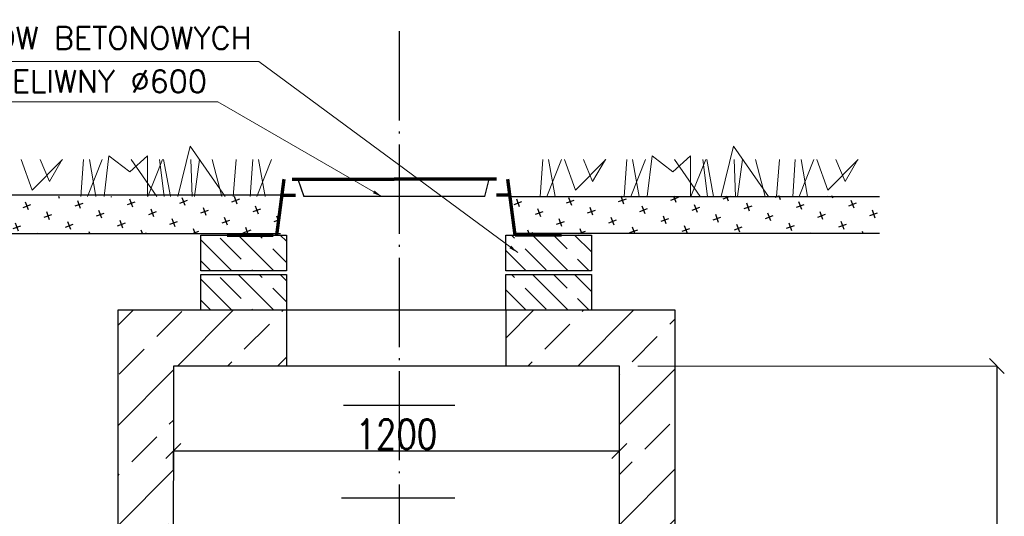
# Model space of a CAD drawing. Header units: millimetres. Extents: x 150273 to 195680, y -17536 to -5179.
# Tile 13 of 29: x 151813 to 154462, y -10081 to -8744. Entities that reach past the tile are written whole.
import ezdxf

# ---------------------------------------------------------------- set-up
doc = ezdxf.new("R2010")
doc.units = ezdxf.units.MM
doc.linetypes.add('ACAD_ISO04W100', pattern=[30.5, 24, -3, 0.5, -3])
for name, color, linetype, lineweight in [('_tb_armatura', 3, 'Continuous', 30), ('_tb_opis', 30, 'Continuous', 25), ('_tb_wymiar', 142, 'Continuous', 15), ('_tb_ściany', 7, 'Continuous', 30), ('ZIELEŃ', 102, 'Continuous', 35)]:
    doc.layers.add(name, color=color, linetype=linetype, lineweight=lineweight)
doc.layers.add('KRESKOWANIE', color=7, linetype='Continuous')
doc.styles.add('ROMANS', font='romans.shx', dxfattribs={"width": 0.8})
doc.styles.get("Standard").update_dxf_attribs({"font": 'times.ttf'})
doc.dimstyles.new('ISO-25', dxfattribs={"dimtxt": 70, "dimasz": 20, "dimexe": 1, "dimexo": 0.625, "dimgap": 20, "dimtad": 1, "dimdec": 0, "dimtxsty": 'Standard', "dimblk": 'ARCHTICK', "dimcen": 4, "dimclrd": 256, "dimclre": 256, "dimclrt": 256, "dimadec": 0, "dimazin": 0, "dimtfac": 1, "dimtdec": 0, "dimtmove": 0, "dimatfit": 3, "dimfxl": 1, "dimlwd": -1, "dimlwe": -1, "dimarcsym": 0})
doc.dimstyles.new('TB_1_10', dxfattribs={"dimtxt": 25, "dimasz": 25, "dimexe": 5, "dimexo": 5, "dimtad": 1, "dimtxsty": 'ROMANS', "dimblk": 'ARCHTICK', "dimcen": 2.5, "dimclrd": 256, "dimclre": 256, "dimclrt": 256, "dimadec": 0, "dimazin": 0, "dimtfac": 1, "dimtmove": 0, "dimatfit": 3, "dimfxl": 1, "dimlwd": 20, "dimlwe": 20, "dimarcsym": 0})
pattern_1 = [(135, (34095.984, -3703.695), (-56.56854, -56.56854), []), (135, (34095.984, -3647.295), (-56.56854, -56.56854), [80, -40])]

# ---------------------------------------------------------------- blocks, each defined once
blk = doc.blocks.new('_ArchTick')
at = {"layer": '_tb_armatura', "color": 0, "const_width": 0.15}
blk.add_lwpolyline([(-0.5, -0.5), (0.5, 0.5)], dxfattribs=at)
blk = doc.blocks.new('_Oblique')
at = {"layer": '_tb_ściany', "color": 0, "lineweight": -2}
blk.add_line((-0.5, -0.5), (0.5, 0.5), dxfattribs=at)
blk = doc.blocks.new('*D26')
at = {"layer": '_tb_wymiar', "lineweight": 25, "transparency": 16777216}
blk.add_line((152226.5, -9905.1), (153426.8, -9905.1), dxfattribs=at)
at = {"layer": '_tb_wymiar', "lineweight": 15, "transparency": 16777216}
for p, q in [((152226.5, -9955), (152226.5, -9906.1)), ((153426.8, -9955.1), (153426.8, -9906.1))]:
    blk.add_line(p, q, dxfattribs=at)
at = {"layer": 'Defpoints', "color": 0, "transparency": 16777216}
for p in [(152226.5, -9905), (153426.8, -9905.1), (153426.8, -9905.1)]:
    blk.add_point(p, dxfattribs=at)
at = {"layer": '_tb_wymiar', "lineweight": 25, "transparency": 16777216, "xscale": 40, "yscale": 40, "zscale": 40, "rotation": 180}
blk.add_blockref('_Oblique', (152226.5, -9905.1), dxfattribs=at)
at = {"layer": '_tb_wymiar', "lineweight": 25, "transparency": 16777216, "xscale": 40, "yscale": 40, "zscale": 40}
blk.add_blockref('_Oblique', (153426.8, -9905.1), dxfattribs=at)
at = {"layer": '_tb_wymiar', "lineweight": 20, "ltscale": 3, "transparency": 16777216, "insert": (152826.7, -9860.1), "char_height": 80, "attachment_point": 5, "style": 'ROMANS'}
blk.add_mtext('1200', dxfattribs=at)
blk = doc.blocks.new('*D45')
at = {"layer": '_tb_wymiar', "lineweight": 15, "transparency": 16777216}
for p, q in [((153476.8, -9676.5), (154443.4, -9676.5)), ((153476.9, -11676.2), (154443.4, -11676.2))]:
    blk.add_line(p, q, dxfattribs=at)
at = {"layer": '_tb_wymiar', "lineweight": 25, "transparency": 16777216}
blk.add_line((154442.4, -9676.5), (154442.4, -11676.2), dxfattribs=at)
at = {"layer": 'Defpoints', "color": 0, "transparency": 16777216}
for p in [(153426.8, -9676.5), (153426.9, -11676.2), (154442.4, -11676.2)]:
    blk.add_point(p, dxfattribs=at)
at = {"layer": '_tb_wymiar', "lineweight": 25, "transparency": 16777216, "xscale": 40, "yscale": 40, "zscale": 40}
for p, rotation in [((154442.4, -9676.5), 90), ((154442.4, -11676.2), 270)]:
    blk.add_blockref('_Oblique', p, dxfattribs=dict(at, rotation=rotation))
at = {"layer": '_tb_wymiar', "lineweight": 20, "ltscale": 3, "transparency": 16777216, "insert": (154397.4, -10676.4), "char_height": 80, "attachment_point": 5, "rotation": 90, "style": 'ROMANS'}
blk.add_mtext('2000', dxfattribs=at)

msp = doc.modelspace()

# ---------------------------------------------------------------- hatches: boundary and pattern name
at = {"ltscale": 3}
h = msp.add_hatch(dxfattribs=at)
h.set_pattern_fill('JIS_STN_1E', color=256, scale=80, angle=90, style=0)
h.set_pattern_definition(pattern_1)
h.paths.add_polyline_path([(152530.8, -9324), (152380.8, -9324), (152371, -9324), (152300.5, -9324), (152300.5, -9420.2), (152530.8, -9420.2)])
h = msp.add_hatch(dxfattribs=at)
h.set_pattern_fill('JIS_STN_1E', color=256, scale=80, angle=90, style=0)
h.set_pattern_definition(pattern_1)
h.paths.add_polyline_path([(153351.4, -9324), (153121, -9324), (153121, -9420.2), (153351.4, -9420.2)])
h = msp.add_hatch(dxfattribs=at)
h.set_pattern_fill('JIS_STN_1E', color=256, scale=80, angle=90, style=0)
h.set_pattern_definition([(135, (34095.984, -3809.96), (-56.56854, -56.56854), []), (135, (34095.984, -3753.56), (-56.56854, -56.56854), [80, -40])])
h.paths.add_polyline_path([(152530.8, -9430.3), (152380.8, -9430.3), (152371, -9430.3), (152300.5, -9430.3), (152300.5, -9526.5), (152530.8, -9526.5)])
h = msp.add_hatch(dxfattribs=at)
h.set_pattern_fill('JIS_STN_1E', color=256, scale=80, angle=90, style=0)
h.set_pattern_definition([(135, (34095.984, -3809.96), (-56.56854, -56.56854), []), (135, (34095.984, -3753.56), (-56.56854, -56.56854), [80, -40])])
h.paths.add_polyline_path([(153351.4, -9430.3), (153121, -9430.3), (153121, -9526.5), (153351.4, -9526.5)])
at = {"layer": '_tb_armatura', "lineweight": 20, "ltscale": 3}
h = msp.add_hatch(dxfattribs=at)
h.set_pattern_fill('ANSI33', color=252, scale=30, style=0)
h.paths.add_polyline_path([(152225.4, -10910.9), (152226.8, -9676.5), (152530.8, -9676.5), (152530.8, -9676.5), (152530.8, -9526.5), (152530.8, -9526.5), (152076.8, -9526.5), (152076.8, -10750.3), (152076.8, -11826.2), (152076.8, -11826.2), (152519.6, -11826.2), (152519.6, -11826.2), (152639.4, -11676.2), (152225.5, -11676.2)])
h.paths.add_polyline_path([(153121, -9676.5), (153426.8, -9676.5), (153426.8, -10785.9), (153478, -10786.1), (153478, -10759.1), (153510.6, -10759.1), (153510.6, -10786.1), (153573.9, -10786.2), (153573.9, -10824.8), (153576.8, -10824.8), (153576.8, -10821.6), (153576.8, -9526.5), (153121, -9526.5), (153121, -9526.5), (153121, -9676.5)])
h.paths.add_polyline_path([(153426.8, -10904.3), (153426.8, -11676.2), (153426.8, -11676.2), (153576.8, -11676.2), (153576.8, -11676.2), (153576.8, -10864.9), (153573.9, -10864.9), (153573.9, -10864.9), (153573.9, -10904), (153510.6, -10904.1), (153510.6, -10931.1), (153478, -10931.1), (153478, -10904.1)])
h.paths.add_polyline_path([(153576.8, -11826.2), (153576.8, -11676.2), (153576.8, -11676.2), (153326.8, -11676.2), (153326.8, -11676.2), (153326.8, -11826.2), (153326.8, -11826.2), (153576.8, -11826.2)])
h.paths.add_polyline_path([(152519.6, -11826.2), (152834.2, -11826.2), (152834.2, -11826.2), (152834.2, -11676.2), (152639.4, -11676.2), (152519.6, -11826.2)])
h.paths.add_polyline_path([(152985.9, -11826.2), (152985.9, -11676.2), (152985.9, -11676.2), (152834.2, -11676.2), (152834.2, -11826.2), (152834.2, -11826.2), (152985.9, -11826.2)])
at = {"layer": 'KRESKOWANIE'}
h = msp.add_hatch(dxfattribs=at)
h.set_pattern_fill('CROSS', color=256, scale=7, angle=20, style=0)
h.set_pattern_definition([(20, (34090.547, -3804.323), (26.566542, 56.972132), [22.225, -66.675]), (110, (34104.79, -3810.964), (-56.972132, 26.566542), [22.225, -66.675])])
h.paths.add_polyline_path([(150639.2, -9220.4), (150639.2, -9320.2), (152503.2, -9320.2), (152516.3, -9220.4)])
h.paths.add_polyline_path([(153127.6, -9220.4), (153140.8, -9320.2), (154126.6, -9320.2), (154126.6, -9218.2)])

# ---------------------------------------------------------------- linework, layer by layer
at = {"linetype": 'ACAD_ISO04W100', "ltscale": 10}
msp.add_line((152834.2, -8775.4), (152834.2, -12181.9), dxfattribs=at)
for p, q in [((152530.8, -9526.5), (152530.8, -9676.5)), ((153121, -9526.5), (153121, -9676.5))]:
    msp.add_line(p, q)
for points in [[(152530.8, -9420.2), (152300.5, -9420.2), (152300.5, -9324), (152530.8, -9324)], [(153351.4, -9420.2), (153121, -9420.2), (153121, -9324), (153351.4, -9324)], [(152530.8, -9526.5), (152300.5, -9526.5), (152300.5, -9430.3), (152530.8, -9430.3)], [(153351.4, -9526.5), (153121, -9526.5), (153121, -9430.3), (153351.4, -9430.3)]]:
    msp.add_lwpolyline(points, close=True)
at = {"color": 252, "lineweight": 30, "ltscale": 3}
for points in [[(153576.8, -10821.6), (153576.8, -9526.5), (152076.8, -9526.5), (152076.8, -10750.3)], [(153426.8, -11676.2), (153426.8, -9676.5), (152226.8, -9676.5), (152225.4, -10910.9)]]:
    msp.add_lwpolyline(points, dxfattribs=at)
at = {"layer": '_tb_armatura', "lineweight": 70}
for p, q in [((152505.4, -9324), (152525.1, -9174)), ((152546.3, -9174), (152821, -9174)), ((153095.7, -9174), (152821, -9174)), ((153146.5, -9324), (153126.6, -9174)), ((152519.7, -9216.4), (152555.4, -9216.4)), ((153132.2, -9216.4), (153096.5, -9216.4)), ((152371, -9324), (152495.6, -9324)), ((153271, -9324), (153146.5, -9324))]:
    msp.add_line(p, q, dxfattribs=at)
at = {"layer": '_tb_armatura'}
for p, q in [((152561.2, -9174), (152577.6, -9220.4)), ((153064.4, -9220.4), (153076, -9174)), ((153064.4, -9220.4), (152577.6, -9220.4)), ((152984.2, -9782.4), (152684.2, -9782.4)), ((152979.1, -10032.4), (152679.1, -10032.4)), ((152984.2, -10032.4), (152684.2, -10032.4))]:
    msp.add_line(p, q, dxfattribs=at)
at = {"layer": 'KRESKOWANIE'}
for p, q in [((152519.7, -9216.4), (150273.3, -9216.4)), ((153128.6, -9220.4), (154126.6, -9220.4)), ((150642.3, -9320.2), (152514.8, -9320.2)), ((154126.6, -9320.2), (153142.8, -9320.2))]:
    msp.add_line(p, q, dxfattribs=at)
at = {"layer": 'ZIELEŃ', "linetype": 'Continuous', "lineweight": 15}
for points in [[(152366.2, -9220.4), (152272, -9084.5), (152238.8, -9220.4)], [(153827.9, -9220.4), (153733.7, -9084.5), (153700.5, -9220.4)], [(152040.1, -9220.4), (152052.9, -9110.4), (152109.2, -9153.6), (152156.8, -9110.4), (152156.8, -9220.4)], [(153501.8, -9220.4), (153514.6, -9110.4), (153570.9, -9153.6), (153618.5, -9110.4), (153618.5, -9220.4)], [(151928.7, -9120.4), (151846.7, -9203.5), (151817.2, -9120.4)], [(151868.2, -9120.4), (151892.9, -9179.5), (151927.4, -9120.4)], [(151978, -9220.4), (151984.9, -9120.4)], [(152035.1, -9120.4), (151995.4, -9220.4)], [(152000.6, -9120.4), (152018, -9220.4)], [(152182.5, -9220.4), (152113.3, -9120.4)], [(152157.7, -9220.4), (152197.3, -9120.4)], [(152189.6, -9120.4), (152201.9, -9220.4)], [(152218.7, -9220.4), (152200.4, -9120.4)], [(152273.8, -9120.4), (152277.1, -9220.4)], [(152283.2, -9220.4), (152296.6, -9120.4)], [(152331, -9120.4), (152357.4, -9220.4)], [(152387.6, -9220.4), (152395.8, -9120.4)], [(152433.4, -9220.4), (152440.3, -9120.4)], [(152490.5, -9120.4), (152450.8, -9220.4)], [(152456, -9120.4), (152473.4, -9220.4)], [(153213.7, -9220.4), (153220.7, -9120.4)], [(153270.8, -9120.4), (153231.2, -9220.4)], [(153236.3, -9120.4), (153253.8, -9220.4)], [(153390.4, -9120.4), (153308.4, -9203.5), (153278.9, -9120.4)], [(153329.9, -9120.4), (153354.6, -9179.5), (153389.1, -9120.4)], [(153439.7, -9220.4), (153446.6, -9120.4)], [(153496.8, -9120.4), (153457.1, -9220.4)], [(153462.3, -9120.4), (153479.8, -9220.4)], [(153644.2, -9220.4), (153575, -9120.4)], [(153619.4, -9220.4), (153659, -9120.4)], [(153651.3, -9120.4), (153663.6, -9220.4)], [(153680.4, -9220.4), (153662.1, -9120.4)], [(153735.5, -9120.4), (153738.8, -9220.4)], [(153744.9, -9220.4), (153758.3, -9120.4)], [(153792.8, -9120.4), (153819.1, -9220.4)], [(153849.3, -9220.4), (153857.5, -9120.4)], [(153893, -9220.4), (153899.9, -9120.4)], [(153950.1, -9120.4), (153910.4, -9220.4)], [(153915.6, -9120.4), (153933, -9220.4)], [(154069.6, -9120.4), (153987.6, -9203.5), (153958.1, -9120.4)], [(154009.1, -9120.4), (154033.8, -9179.5), (154068.4, -9120.4)]]:
    msp.add_lwpolyline(points, dxfattribs=at)

# ---------------------------------------------------------------- texts
at = {"layer": '_tb_opis', "char_height": 60, "attachment_point": 6}
for s, insert in [('{\\Fromans.shx;PODMURÓWKA Z BLOCZKÓW BETONOWYCH}', (152437.4, -8793.7)), ('\\Fromans|c238;WŁAZ ŻELIWNY %%C600', (152317, -8910.5))]:
    msp.add_mtext(s, dxfattribs=dict(at, insert=insert))

# ---------------------------------------------------------------- dimensions: what is measured, and where the dimension line sits
at = {"layer": '_tb_wymiar', "lineweight": 20}
dim = msp.add_linear_dim(base=(154442.4, -11676.2), p1=(153426.8, -9676.5), p2=(153426.9, -11676.2), angle=90, dimstyle='ISO-25', override={"dimtxt": 80, "dimasz": 40, "dimexo": 50, "dimgap": 5, "dimtxsty": 'ROMANS', "dimblk1": 'Oblique', "dimblk2": 'Oblique', "dimsah": 1, "dimlwd": 25, "dimlwe": 15}, dxfattribs=at)
dim.commit()
dim.dimension.update_dxf_attribs({"geometry": '*D45', "text_midpoint": (154397.4, -10676.4)})
dim = msp.add_linear_dim(base=(153426.8, -9905.1), p1=(152226.5, -9905), p2=(153426.8, -9905.1), dimstyle='ISO-25', override={"dimtxt": 80, "dimasz": 40, "dimexo": 50, "dimgap": 5, "dimrnd": 10, "dimtxsty": 'ROMANS', "dimblk1": 'Oblique', "dimblk2": 'Oblique', "dimsah": 1, "dimlwd": 25, "dimlwe": 15}, dxfattribs=at)
dim.commit()
dim.dimension.update_dxf_attribs({"geometry": '*D26', "text_midpoint": (152826.7, -9860.1)})

# ---------------------------------------------------------------- leaders
at = {"layer": '_tb_opis', "ltscale": 0.1, "annotation_type": 0, "has_hookline": 1, "hookline_direction": 1}
for points, text_width in [([(153153.2, -9371), (152457, -8857.1), (152432, -8857.1)], 1897.1), ([(152787.5, -9220.3), (152346.7, -8965.8), (152321.7, -8965.8)], 925.7)]:
    msp.add_leader(points, dimstyle='TB_1_10', override={"dimtxt": 1.5, "dimgap": 5}, dxfattribs=dict(at, text_width=text_width))

doc.saveas('drawing.dxf')
